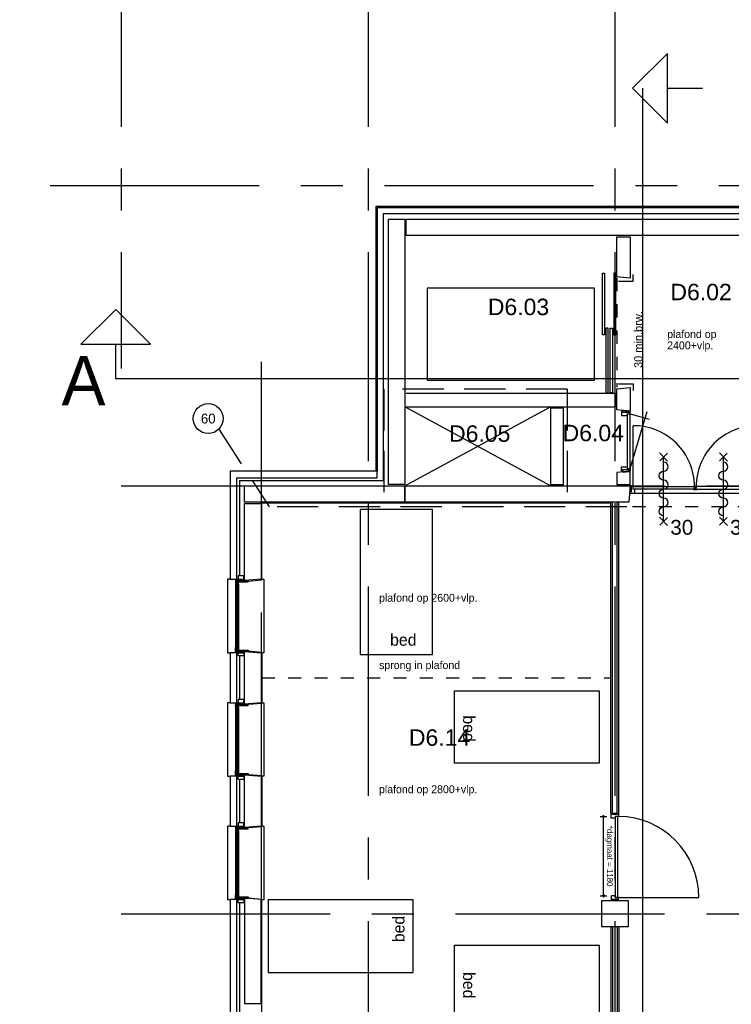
# Model space of a CAD drawing. Header units: millimetres. Extents: x -3528 to 122235, y -25886 to 25397.
# Tile 4 of 22: x 88457 to 99269, y -12435 to 2519. Entities that reach past the tile are written whole.
import ezdxf
from ezdxf.enums import TextEntityAlignment as Align

# ---------------------------------------------------------------- set-up
doc = ezdxf.new("R2010")
doc.units = ezdxf.units.MM
doc.header["$LTSCALE"] = 100
doc.header["$MEASUREMENT"] = 0
doc.header["$PDMODE"] = 35
doc.header["$PDSIZE"] = 100
for name, pattern in [('B0701', [9.375, 6.25, -3.125]), ('CENTER', [50.8, 31.75, -6.35, 6.35, -6.35]), ('TEGELS', [4, 2, -2])]:
    doc.linetypes.add(name, pattern=pattern)
doc.layers.get('0').update_dxf_attribs({"linetype": 'CONTINUOUS'})
doc.layers.get('DEFPOINTS').update_dxf_attribs({"linetype": 'CONTINUOUS'})
for name, color, linetype in [('AL21----_BUITENWAND', 3, 'CONTINUOUS'), ('AL22----_BINNENWAND', 2, 'CONTINUOUS'), ('AL22----_BRANDSCHEIDING', 1, 'CONTINUOUS'), ('AL24----_LIFTEN', 1, 'CONTINUOUS'), ('AL24----_TRAPPEN', 1, 'CONTINUOUS'), ('AL28----_CONSTRUCTIES', 4, 'CONTINUOUS'), ('AL31----_BUITENKOZIJN', 1, 'CONTINUOUS'), ('AL32----_BINNENKOZIJN', 1, 'CONTINUOUS'), ('AL33----_VLOEROPENINGEN', 2, 'CONTINUOUS'), ('AL42----_PLEISTERWERK', 8, 'CONTINUOUS'), ('AL45----_PLAFONDHOOGTES', 1, 'CONTINUOUS'), ('AL72----_GEBRUIKERSVOORZIENINGEN', 1, 'CONTINUOUS'), ('BL$7----_DOORSNEDE', 8, 'CONTINUOUS'), ('BL$7----_STRAMIEN', 8, 'CONTINUOUS'), ('BL$8----_RUIMTENUMMER', 2, 'CONTINUOUS')]:
    doc.layers.add(name, color=color, linetype=linetype)
doc.styles.add('00_100', font='B-GBP.shx', dxfattribs={"height": 120})
doc.styles.add('01_50', font='B-GBP.shx', dxfattribs={"height": 90})
doc.styles.add('02_100', font='B-GBP.shx', dxfattribs={"height": 250})
doc.styles.add('03_100', font='B-GBP.shx', dxfattribs={"height": 350})
doc.styles.add('B-01', font='b-gbp')
doc.styles.add('EBEL', font='B-GBP', dxfattribs={"width": 0.75, "height": 150})
doc.styles.get("Standard").update_dxf_attribs({"font": 'arial.ttf'})
doc.dimstyles.new('03_100', dxfattribs={"dimscale": 100, "dimtxt": 2.5, "dimasz": 1, "dimexe": 2, "dimexo": 0, "dimgap": 1, "dimtad": 1, "dimdec": 0, "dimdsep": 46, "dimtxsty": '03_100', "dimblk": 'B-TOD', "dimblk1": 'B-TOD', "dimblk2": 'B-TOD', "dimsah": 1, "dimcen": 1, "dimdle": 1, "dimse1": 1, "dimse2": 1, "dimclrd": 1, "dimclre": 1, "dimclrt": 3, "dimadec": 0, "dimazin": 0, "dimtfac": 1, "dimtdec": 4, "dimtix": 1, "dimtmove": 2, "dimatfit": 3, "dimldrblk": 'B-TOD', "dimfxl": 1, "dimtolj": 1, "dimarcsym": 0})

# ---------------------------------------------------------------- blocks, each defined once
blk = doc.blocks.new('AS65ZSDA')
at = {"color": 0, "linetype": 'ByBlock', "lineweight": -2}
blk.add_line((0, -6.51), (0, 6.51), dxfattribs=at)
for points in [[(-0.81, 5.68), (0.82, 7.32)], [(0.8, 5.71), (-0.78, 7.29)], [(-0.81, -7.35), (0.82, -5.71)], [(0.8, -7.32), (-0.78, -5.74)]]:
    blk.add_lwpolyline(points, dxfattribs=at)
blk.add_lwpolyline([(0, -5.43, 1), (0, -3.62, -1), (0, -1.81, 1), (0, 0, -1), (0, 1.81, 1), (0, 3.62, -1), (0, 5.43)], format="xyb", dxfattribs=at)
blk.add_attdef('BRANDWERENDHEID', (0.43, -14.4), '', height=3, dxfattribs=at)
blk = doc.blocks.new('MERK5')
at = {"color": 0, "linetype": 'ByBlock', "lineweight": -2}
for p, q in [((42, 104), (42, 1027)), ((1929, 104), (1929, 1027)), ((68, 0), (1904, 0)), ((958, 108), (1013, 108)), ((958, 60), (1013, 60)), ((975, 60), (975, 108)), ((997, 60), (997, 108))]:
    blk.add_line(p, q, dxfattribs=at)
for points in [[(-7, 91), (10, 91), (10, 23), (-7, 23)], [(0, 0), (67, 0), (67, 64), (42, 64), (42, 114), (0, 114), (0, 91), (10, 91), (10, 23), (0, 23)], [(972, 64), (42, 64), (42, 104), (972, 104)], [(999, 64), (1929, 64), (1929, 104), (999, 104)], [(1971, 0), (1904, 0), (1904, 64), (1929, 64), (1929, 114), (1971, 114), (1971, 91), (1961, 91), (1961, 23), (1971, 23)], [(1978, 91), (1961, 91), (1961, 23), (1978, 23)]]:
    blk.add_lwpolyline(points, close=True, dxfattribs=at)
for centre, start, end in [((49, 104), 360, 90.4344), ((1922, 104), 89.5656, 180)]:
    blk.add_arc(centre, 923, start, end, dxfattribs=at)
at = {"color": 0, "linetype": 'ByBlock', "lineweight": -2, "style": 'B-01'}
blk.add_attdef('KOZMERK', (288, -230), '', height=150, dxfattribs=at)
blk = doc.blocks.new('P830R')
at = {"color": 0, "linetype": 'ByBlock', "lineweight": -2}
for p, q in [((-35, 115), (-901, 374)), ((-865, 115), (-787, 405)), ((-865, 115), (-900, 115)), ((-900, 115), (-900, 100)), ((-900, 0), (-900, -15)), ((-35, 115), (-865, 115)), ((-865, 70), (-865, 115)), ((-35, 75), (-865, 75)), ((-840, 70), (-865, 70)), ((-840, -15), (-840, 70)), ((-60, -15), (-60, 70)), ((-60, 70), (-35, 70)), ((-35, 70), (-35, 115)), ((-35, 115), (0, 115)), ((0, 115), (0, 100)), ((0, 0), (0, -15)), ((-900, -15), (-840, -15)), ((0, -15), (-60, -15))]:
    blk.add_line(p, q, dxfattribs=at)
at = {"color": 0, "linetype": 'ByBlock', "lineweight": -2, "style": 'EBEL', "width": 0.75}
blk.add_attdef('MERK', (-574, -153), '', height=150, dxfattribs=at)
blk = doc.blocks.new('PH31-002')
at = {"color": 0, "linetype": 'ByBlock', "lineweight": -2}
for p, q in [((20, -95), (20, 55)), ((37, 55), (20, 55)), ((40, 52), (37, 55)), ((40, -95), (40, 52)), ((1075, 52), (1078, 55)), ((1075, -95), (1075, 52)), ((1078, 55), (1095, 55)), ((1095, -95), (1095, 55)), ((0, -128), (0, -10)), ((17, -10), (0, -10)), ((0, -128), (20, -128)), ((20, -13), (17, -10)), ((20, -128), (20, -13)), ((20, -95), (32, -95)), ((32, -97), (29, -97)), ((29, -98), (29, -97)), ((67, -140), (1048, -140)), ((72, -95), (1043, -95)), ((1095, -95), (1083, -95)), ((1083, -97), (1086, -97)), ((1086, -98), (1086, -97)), ((1095, -13), (1098, -10)), ((1095, -128), (1095, -13)), ((1115, -128), (1095, -128)), ((1098, -10), (1115, -10)), ((1115, -128), (1115, -10))]:
    blk.add_line(p, q, dxfattribs=at)
for points in [[(0, -98), (0, -10), (-50, -10), (-50, -98)], [(37, -138), (37, -122), (35, -122), (35, -138)], [(49, -138), (49, -122), (51, -122), (51, -138)], [(61, -135), (1053, -135), (1053, -105), (61, -105)], [(78, -110), (61, -110), (61, -130), (78, -130)], [(1037, -110), (1053, -110), (1053, -130), (1037, -130)], [(1066, -138), (1066, -122), (1064, -122), (1064, -138)], [(1078, -138), (1078, -122), (1080, -122), (1080, -138)], [(1115, -98), (1115, -10), (1165, -10), (1165, -98)]]:
    blk.add_lwpolyline(points, close=True, dxfattribs=at)
for points in [[(7, -135), (10, -135), (10, -137), (9, -137)], [(7, -135), (7, -140)], [(7, -140), (79, -140)], [(9, -137), (9, -138)], [(9, -138), (32, -138)], [(27, -95), (27, -100)], [(79, -95), (27, -95)], [(27, -100), (30, -100), (30, -98), (29, -98)], [(32, -122), (32, -97)], [(32, -122), (32, -127)], [(32, -127), (35, -127), (35, -125), (34, -125)], [(32, -135), (35, -135), (35, -137), (34, -137)], [(32, -135), (32, -138)], [(52, -97), (34, -97)], [(34, -120), (34, -97)], [(34, -120), (52, -120)], [(34, -122), (52, -122)], [(34, -122), (34, -125)], [(34, -137), (34, -138)], [(34, -138), (52, -138)], [(54, -127), (51, -127), (51, -125), (52, -125)], [(54, -135), (51, -135), (51, -137), (52, -137)], [(52, -120), (52, -97)], [(52, -122), (52, -125)], [(52, -137), (52, -138)], [(77, -97), (54, -97)], [(54, -122), (54, -97)], [(54, -122), (54, -127)], [(54, -135), (54, -138)], [(54, -138), (77, -138)], [(79, -105), (76, -105), (76, -103), (77, -103)], [(79, -135), (76, -135), (76, -137), (77, -137)], [(77, -97), (77, -103)], [(77, -137), (77, -138)], [(1048, -110), (78, -110)], [(78, -130), (1048, -130)], [(79, -95), (79, -105)], [(79, -135), (79, -140)], [(1036, -95), (1036, -105)], [(1036, -95), (1088, -95)], [(1036, -105), (1039, -105), (1039, -103), (1038, -103)], [(1036, -135), (1039, -135), (1039, -137), (1038, -137)], [(1036, -135), (1036, -140)], [(1108, -140), (1036, -140)], [(1038, -97), (1061, -97)], [(1038, -97), (1038, -103)], [(1038, -137), (1038, -138)], [(1061, -138), (1038, -138)], [(1061, -122), (1061, -97)], [(1061, -122), (1061, -127)], [(1061, -127), (1064, -127), (1064, -125), (1063, -125)], [(1061, -135), (1064, -135), (1064, -137), (1063, -137)], [(1061, -135), (1061, -138)], [(1063, -120), (1063, -97)], [(1063, -97), (1081, -97)], [(1081, -120), (1063, -120)], [(1063, -122), (1063, -125)], [(1081, -122), (1063, -122)], [(1063, -137), (1063, -138)], [(1081, -138), (1063, -138)], [(1083, -127), (1080, -127), (1080, -125), (1081, -125)], [(1083, -135), (1080, -135), (1080, -137), (1081, -137)], [(1081, -120), (1081, -97)], [(1081, -122), (1081, -125)], [(1081, -137), (1081, -138)], [(1083, -122), (1083, -97)], [(1083, -122), (1083, -127)], [(1083, -135), (1083, -138)], [(1106, -138), (1083, -138)], [(1088, -100), (1085, -100), (1085, -98), (1086, -98)], [(1088, -95), (1088, -100)], [(1108, -135), (1105, -135), (1105, -137), (1106, -137)], [(1106, -137), (1106, -138)], [(1108, -135), (1108, -140)]]:
    blk.add_lwpolyline(points, dxfattribs=at)
at = {"color": 0, "linetype": 'ByBlock', "lineweight": -2, "style": '02_100', "flags": 8}
blk.add_attdef('MERK', text='', height=160, dxfattribs=at).set_placement((308, -387), align=Align.CENTER)
blk = doc.blocks.new('B-TOD')
for p, q in [((-1, 0), (1, 0)), ((0, -2), (0, 2))]:
    blk.add_line(p, q)
blk.add_circle((0, 0), 0.5)
blk = doc.blocks.new('*D316')
at = {"color": 0, "linetype": 'ByBlock', "lineweight": -2, "transparency": 16777216}
blk.add_line((-92, -229), (-1242, -229), dxfattribs=at)
at = {"layer": 'DEFPOINTS', "color": 0, "linetype": 'ByBlock', "transparency": 16777216}
for p in [(-1267, -227), (-1267, -229), (-67, -227)]:
    blk.add_point(p, dxfattribs=at)
at = {"color": 0, "linetype": 'ByBlock', "lineweight": -2, "transparency": 16777216, "xscale": 25, "yscale": 25, "zscale": 25, "rotation": 180}
blk.add_blockref('B-TOD', (-1267, -229), dxfattribs=at)
at = {"color": 0, "linetype": 'ByBlock', "lineweight": -2, "transparency": 16777216, "xscale": 25, "yscale": 25, "zscale": 25}
blk.add_blockref('B-TOD', (-67, -229), dxfattribs=at)
at = {"color": 0, "linetype": 'ByBlock', "lineweight": -2, "transparency": 16777216, "insert": (-667, -146), "char_height": 90, "attachment_point": 5, "style": '01_50'}
blk.add_mtext('\\A1;*dagmaat = 1180', dxfattribs=at)
blk = doc.blocks.new('MERK39')
at = {"color": 0, "linetype": 'ByBlock', "lineweight": -2}
blk.add_line((-42, -10), (-42, 1220), dxfattribs=at)
for points in [[(-1314, -15), (-1314, 0), (-1272, 0), (-1272, -50), (-1247, -50), (-1247, -114), (-1314, -114), (-1314, -99), (-1304, -99), (-1304, -15)], [(0, -15), (0, 0), (-42, 0), (-42, -50), (-67, -50), (-67, -114), (0, -114), (0, -99), (-10, -99), (-10, -15)], [(-1321, -99), (-1321, -15), (-1304, -15), (-1304, -99)], [(-1272, -50), (-42, -50), (-42, -10), (-1272, -10)], [(7, -99), (7, -15), (-10, -15), (-10, -99)]]:
    blk.add_lwpolyline(points, close=True, dxfattribs=at)
blk.add_arc((-42, -10.1), 1230.1, 90.00143, 179.53085, dxfattribs=at)
at = {"color": 0, "linetype": 'ByBlock', "lineweight": -2, "style": 'B-01'}
blk.add_attdef('KOZMERK', (-1037.1, -480.1), '', height=150, dxfattribs=at)
at = {"color": 0, "linetype": 'ByBlock', "lineweight": -2}
dim = blk.add_linear_dim(base=(-1267, -229.1), p1=(-67, -227.1), p2=(-1267, -227.1), text='*dagmaat = 1180', dimstyle='03_100', override={"dimscale": 25, "dimtxsty": '01_50', "dimclrd": 0, "dimclrt": 0}, dxfattribs=at)
dim.commit()
dim.dimension.update_dxf_attribs({"geometry": '*D316', "text_midpoint": (-667, -146.2)})

msp = doc.modelspace()

# ---------------------------------------------------------------- linework, layer by layer
at = {"layer": 'AL21----_BUITENWAND'}
for p, q in [((105462, -320), (93870, -320)), ((93870, -320), (93870, -4338)), ((105462, -340), (93890, -340)), ((93890, -340), (93890, -4338)), ((105398, -430), (93980, -430)), ((93980, -430), (93980, -4480)), ((91795, -4480), (91795, -5930)), ((91795, -4480), (93980, -4480)), ((91795, -5300), (91795, -5930)), ((91795, -7145), (91795, -7805)), ((91795, -9020), (91795, -9680)), ((91795, -10895), (91795, -13975))]:
    msp.add_line(p, q, dxfattribs=at)
for points in [[(94060, -4540), (94060, -510), (94060, -510), (94060, -510), (94060, -510), (94060, -510), (94060, -510), (94310, -510), (94310, -3160), (94310, -3360), (94310, -4540)], [(97730, -780), (97730, -1405), (97530, -1385), (97530, -780)], [(91755, -5980), (91755, -4440), (93890, -4440), (93890, -4340), (91655, -4340), (91655, -5980), (91755, -5980)], [(91655, -7095), (91655, -7855), (91755, -7855), (91755, -7095)], [(91875, -7875), (91875, -7075), (92125, -7095), (92125, -7855)], [(91655, -8970), (91655, -9730), (91755, -9730), (91755, -8970)], [(91875, -9750), (91875, -8950), (92125, -8970), (92125, -9730)], [(91655, -10845), (91655, -14025), (91755, -14025), (91755, -10845)], [(92125, -12425), (92125, -10845), (91875, -10825), (91875, -12425)]]:
    msp.add_lwpolyline(points, close=True, dxfattribs=at)
for points in [[(97530, -760), (94330, -760), (94330, -510), (101240, -510), (101240, -760), (97530, -760)], [(91875, -4560), (94310, -4560), (94310, -4810), (93440, -4810), (91875, -4810), (91875, -4560), (91875, -4560), (91875, -4560)], [(92125, -4830), (92125, -5980), (91875, -6000), (91875, -4830), (92125, -4830)]]:
    msp.add_lwpolyline(points, dxfattribs=at)
at = {"layer": 'AL22----_BINNENWAND'}
for p, q in [((94310, -4810), (94310, -4560)), ((97437, -9532), (97437, -4810)), ((97462, -9532), (97462, -4810)), ((97537, -9532), (97537, -4810)), ((97562, -9532), (97562, -4810)), ((97437, -9532), (97562, -9532)), ((97437, -11260), (97437, -13710)), ((97462, -11260), (97462, -13710)), ((97537, -11260), (97537, -13710)), ((97562, -11260), (97562, -13710))]:
    msp.add_line(p, q, dxfattribs=at)
for points in [[(97530, -3160), (97530, -3085), (97730, -3065), (97730, -3426), (97530, -3406), (97530, -3160)], [(94330, -3360), (96520, -3360), (96520, -3360), (96520, -3360), (97510, -3360), (97510, -3160), (94330, -3160)], [(94310, -4560), (97730, -4560), (97710, -4810), (94310, -4810)]]:
    msp.add_lwpolyline(points, dxfattribs=at)
for points in [[(96520, -4540), (96720, -4540), (96720, -3380), (96520, -3380)], [(97730, -4540), (97730, -4340), (97530, -4360), (97530, -4540)]]:
    msp.add_lwpolyline(points, close=True, dxfattribs=at)
at = {"layer": 'AL22----_BRANDSCHEIDING', "linetype": 'B0701'}
for p, q in [((96775, -3094), (93991, -3094)), ((93991, -3094), (93991, -4880)), ((96775, -3094), (96775, -4880)), ((97682, -4880), (92250, -4880))]:
    msp.add_line(p, q, dxfattribs=at)
msp.add_lwpolyline([(91483, -3700), (92250, -4880), (92250, -4880)], dxfattribs=at)
at = {"layer": 'AL22----_BRANDSCHEIDING', "linetype": 'TEGELS'}
msp.add_lwpolyline([(99966, -4880), (97682, -4880)], dxfattribs=at)
at = {"layer": 'AL22----_BRANDSCHEIDING', "linetype": 'Continuous'}
msp.add_circle((91322, -3539), 227, dxfattribs=at)
at = {"layer": 'AL24----_LIFTEN'}
for points in [[(97344, -2265), (97310, -2265), (97310, -1333), (97344, -1333)], [(97482, -2265), (97516, -2265), (97516, -1333), (97482, -1333)], [(94650, -1557), (94650, -2957), (97190, -2957), (97190, -1557)], [(97398, -2165), (97364, -2165), (97364, -3147), (97398, -3147)], [(97428, -2165), (97462, -2165), (97462, -3147), (97428, -3147)]]:
    msp.add_lwpolyline(points, close=True, dxfattribs=at)
for points in [[(97553, -1452), (97777, -1452), (97777, -1352)], [(97553, -3012), (97777, -3012), (97777, -3112)]]:
    msp.add_lwpolyline(points, dxfattribs=at)
at = {"layer": 'AL24----_TRAPPEN', "linetype": 'TEGELS'}
msp.add_line((97530, -1402), (97530, -3062), dxfattribs=at)
at = {"layer": 'AL28----_CONSTRUCTIES'}
msp.add_lwpolyline([(97300, -10860), (97700, -10860), (97700, -11260), (97300, -11260), (97300, -10860)], dxfattribs=at)
at = {"layer": 'AL31----_BUITENKOZIJN'}
for points in [[(91655, -5980), (91615, -5980), (91615, -7095), (91655, -7095)], [(92125, -5980), (92165, -5980), (92165, -7095), (92125, -7095)], [(91655, -7855), (91615, -7855), (91615, -8970), (91655, -8970)], [(92125, -7855), (92165, -7855), (92165, -8970), (92125, -8970)], [(91655, -9730), (91615, -9730), (91615, -10845), (91655, -10845)], [(92125, -9730), (92165, -9730), (92165, -10850), (92125, -10850)]]:
    msp.add_lwpolyline(points, dxfattribs=at)
at = {"layer": 'AL32----_BINNENKOZIJN'}
for points in [[(97615, -3415), (97715, -3425), (97715, -3448), (97615, -3448)], [(97615, -4352), (97715, -4342), (97715, -4318), (97615, -4318)]]:
    msp.add_lwpolyline(points, close=True, dxfattribs=at)
at = {"layer": 'AL33----_VLOEROPENINGEN'}
for p, q in [((94310, -4560), (96520, -3360)), ((96520, -4560), (94310, -3360))]:
    msp.add_line(p, q, dxfattribs=at)
at = {"layer": 'AL42----_PLEISTERWERK'}
for points in [[(91930, -6006), (92135, -5989), (92135, -4820)], [(91930, -6006), (92135, -5989), (92135, -4820)], [(92135, -4820), (93431, -4820), (97437, -4820)], [(91930, -7069), (92135, -7086), (92135, -7864), (91930, -7881)], [(91930, -8944), (92135, -8961), (92135, -9739), (91930, -9756)], [(91930, -10819), (92135, -10836), (92135, -10836)], [(92135, -13710), (92135, -10836)], [(92135, -13710), (92135, -11260)]]:
    msp.add_lwpolyline(points, dxfattribs=at)
at = {"layer": 'AL45----_PLAFONDHOOGTES', "linetype": 'TEGELS'}
msp.add_line((92135, -7475), (97437, -7475), dxfattribs=at)
at = {"layer": 'AL72----_GEBRUIKERSVOORZIENINGEN'}
for points in [[(93628, -7120), (94728, -7120), (94728, -4920), (93628, -4920)], [(95062, -8773), (95062, -7673), (97262, -7673), (97262, -8773)], [(94435, -11950), (94435, -10850), (92235, -10850), (92235, -11950)], [(95062, -12635), (95062, -11535), (97262, -11535), (97262, -12635)]]:
    msp.add_lwpolyline(points, close=True, dxfattribs=at)
at = {"layer": 'BL$7----_DOORSNEDE'}
for p, q in [((98300, 947), (98300, 2006)), ((97919, 1477), (97919, -24365)), ((98300, 1477), (98829, 1477)), ((89916, -1880), (89386, -2409)), ((90445, -2409), (89916, -1880)), ((89386, -2409), (90445, -2409)), ((89916, -2938), (89916, -2409)), ((115896, -2938), (89916, -2938))]:
    msp.add_line(p, q, dxfattribs=at)
msp.add_lwpolyline([(98300, 2006), (97770, 1477), (98300, 947)], dxfattribs=at)
at = {"layer": 'BL$7----_STRAMIEN', "linetype": 'CENTER'}
for p, q in [((90000, 24388), (90000, -2778)), ((93750, 24388), (93750, -24827)), ((97500, 24388), (97500, -24827)), ((-2519, 0), (119628, 0)), ((92125, -2675), (92125, -24877)), ((90000, -4560), (119628, -4560)), ((90000, -11060), (119628, -11060))]:
    msp.add_line(p, q, dxfattribs=at)

# ---------------------------------------------------------------- block references
at = {"layer": 'AL31----_BUITENKOZIJN', "rotation": 270}
for p in [(91875, -5980), (91875, -7855), (91875, -9730)]:
    msp.add_blockref('PH31-002', p, dxfattribs=at)
at = {"layer": 'AL32----_BINNENKOZIJN', "rotation": 270}
for name, p in [('P830R', (97615, -4333)), ('MERK39', (97557, -10853))]:
    msp.add_blockref(name, p, dxfattribs=at)
at = {"layer": 'AL32----_BINNENKOZIJN'}
msp.add_blockref('MERK5', (97737, -4674), dxfattribs=at)
ref = msp.add_blockref('AS65ZSDA', (98241, -4610), dxfattribs=dict(at, xscale=-75, yscale=75, zscale=75))
ref.add_attrib('BRANDWERENDHEID', '30', (98342, -5303), dxfattribs={"layer": '0', "height": 225})
ref = msp.add_blockref('AS65ZSDA', (99149, -4610), dxfattribs=dict(at, xscale=-75, yscale=75, zscale=75))
ref.add_attrib('BRANDWERENDHEID', '30', (99251, -5303), dxfattribs={"layer": '0', "height": 225})

# ---------------------------------------------------------------- texts
at = {"layer": 'AL22----_BRANDSCHEIDING', "style": '00_100'}
msp.add_text('30 min.brw.', height=125, rotation=90, dxfattribs=at).set_placement((97919, -2771))
at = {"layer": 'AL22----_BRANDSCHEIDING', "style": 'B-01'}
msp.add_text('60', height=150, dxfattribs=at).set_placement((91322, -3539), align=Align.MIDDLE)
at = {"layer": 'AL45----_PLAFONDHOOGTES', "style": '00_100'}
for s, p in [('plafond op', (98295, -2316)), ('2400+vlp.', (98295, -2487)), ('plafond op 2600+vlp.', (93918, -6321)), ('sprong in plafond', (93918, -7344)), ('plafond op 2800+vlp.', (93916, -9229))]:
    msp.add_text(s, height=120, dxfattribs=at).set_placement(p)
at = {"layer": 'AL72----_GEBRUIKERSVOORZIENINGEN', "style": '00_100'}
msp.add_text('bed', height=180, dxfattribs=at).set_placement((94085, -6989))
for rotation, p in [(270, (95194, -8047)), (90, (94304, -11492)), (270, (95194, -11945))]:
    msp.add_text('bed', height=180, rotation=rotation, dxfattribs=at).set_placement(p)
at = {"layer": 'BL$7----_DOORSNEDE', "style": '02_100'}
msp.add_text('A', height=750, dxfattribs=at).set_placement((89093, -3340))
at = {"layer": 'BL$8----_RUIMTENUMMER'}
for s, p in [('D6.02', (98810, -1617)), ('D6.03', (96036, -1843)), ('D6.05', (95447, -3767)), ('D6.04', (97172, -3758)), ('D6.14', (94837, -8384))]:
    msp.add_text(s, height=250, dxfattribs=at).set_placement(p, align=Align.MIDDLE_CENTER)

doc.saveas('drawing.dxf')
